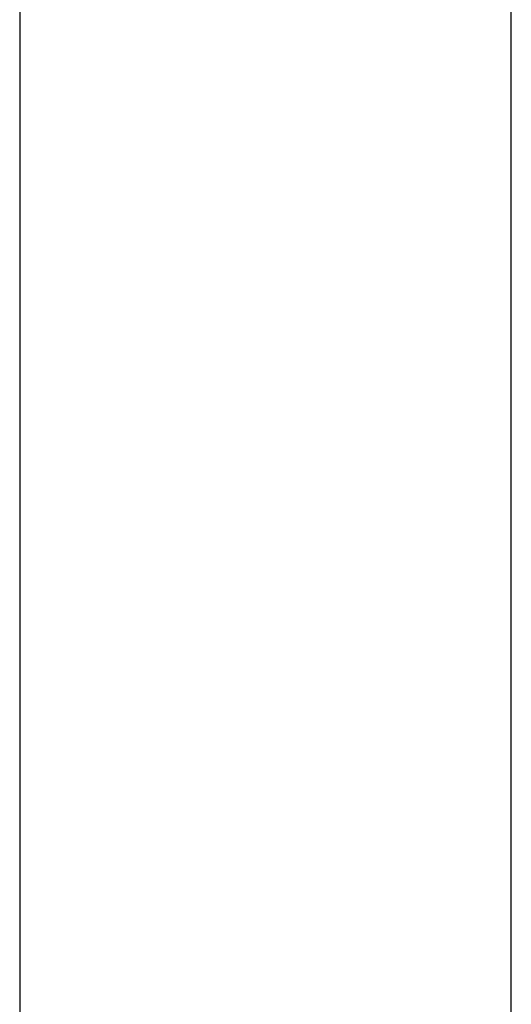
# Model space of a CAD drawing. Header units: metres. Extents: x 397.7 to 427.5, y 12.7 to 28.4.
# Tile 51 of 79: x 407.447 to 407.537, y 26.3455 to 26.5259. Entities that reach past the tile are written whole.
import ezdxf

# ---------------------------------------------------------------- set-up
doc = ezdxf.new("R2010")
doc.units = ezdxf.units.M
doc.layers.add('A-WALL-____-MCUT', color=7, linetype='Continuous', lineweight=25)
doc.layers.add('A-WALL-____-OTLN', color=7, linetype='Continuous', lineweight=25)

# ---------------------------------------------------------------- blocks, each defined once
blk = doc.blocks.new('Family - Evans P2-152743-05_TEL_P2')
at = {"layer": 'A-WALL-____-MCUT', "color": 253, "true_color": 0xaaaaaa}
for p, q in [((1.72, 0.09), (0, 0.09)), ((0, 0), (1.72, 0))]:
    blk.add_line(p, q, dxfattribs=at)
at = {"layer": 'A-WALL-____-OTLN', "color": 253, "true_color": 0xaaaaaa}
for p, q in [((1.72, 0.09), (0, 0.09)), ((0, 0), (1.72, 0))]:
    blk.add_line(p, q, dxfattribs=at)
at = {"layer": 'A-WALL-____-OTLN', "color": 253, "lineweight": 18, "true_color": 0xaaaaaa}
blk.add_line((0, 0), (1.72, 0), dxfattribs=at)
blk = doc.blocks.new('LONDR55-XX_ZZ-ARQ-CAA-M3D-Londres55_ifc-1-05_TEL_P2')
at = {"layer": 'A-WALL-____-OTLN', "color": 253, "lineweight": 18, "true_color": 0xaaaaaa, "rotation": 270}
blk.add_blockref('Family - Evans P2-152743-05_TEL_P2', (407.44698, 27.64946), dxfattribs=at)

msp = doc.modelspace()

# ---------------------------------------------------------------- block references
at = {"lineweight": 5}
msp.add_blockref('LONDR55-XX_ZZ-ARQ-CAA-M3D-Londres55_ifc-1-05_TEL_P2', (0, 0), dxfattribs=at)

doc.saveas('drawing.dxf')
